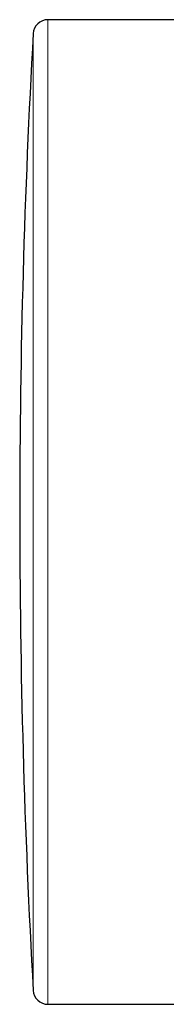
# Model space of a CAD drawing. Header units: millimetres. Extents: x 8 to 778, y 12 to 1829.
# Tile 163 of 256: x 282.05 to 289.49, y 1025.02 to 1075.02. Entities that reach past the tile are written whole.
import ezdxf

# ---------------------------------------------------------------- set-up
doc = ezdxf.new("R2010")
doc.units = ezdxf.units.MM

msp = doc.modelspace()

# ---------------------------------------------------------------- linework, layer by layer
at = {"color": 7, "linetype": 'Continuous', "lineweight": 30}
for p, q in [((381.299, 1075.022), (283.487, 1075.022)), ((282.738, 1074.313), (282.738, 1074.312)), ((283.488, 1025.022), (381.818, 1025.022))]:
    msp.add_line(p, q, dxfattribs=at)
for centre, radius, start, end in [((283.487, 1074.272), 0.75, 90.0034, 176.8864), ((713.904, 1050.025), 431.849, 176.77589, 183.22495), ((283.488, 1025.772), 0.75, 183.1732, 270.004)]:
    msp.add_arc(centre, radius, start, end, dxfattribs=at)
at = {"color": 8, "linetype": 'Continuous', "lineweight": 0}
for points, knots in [([(283.487, 1075.02), (283.487, 1075.02), (283.487, 1075.023), (283.487, 1075.007), (283.487, 1074.973), (283.487, 1074.922), (283.487, 1074.861), (283.487, 1074.794), (283.487, 1074.717), (283.487, 1074.627), (283.487, 1074.527), (283.487, 1074.414), (283.487, 1074.289), (283.487, 1074.152), (283.487, 1074.003), (283.487, 1073.821), (283.487, 1073.6), (283.487, 1073.333), (283.487, 1073.043), (283.487, 1072.734), (283.487, 1072.408), (283.487, 1072.064), (283.487, 1071.701), (283.487, 1071.289), (283.487, 1070.823), (283.487, 1070.302), (283.487, 1069.754), (283.487, 1069.186), (283.487, 1068.597), (283.487, 1068.021), (283.487, 1067.459), (283.487, 1066.915), (283.487, 1066.355), (283.487, 1065.737), (283.487, 1065.057), (283.487, 1064.316), (283.487, 1063.558), (283.487, 1062.789), (283.487, 1062.009), (283.487, 1061.262), (283.487, 1060.545), (283.487, 1059.861), (283.487, 1059.168), (283.487, 1058.413), (283.487, 1057.596), (283.487, 1056.719), (283.487, 1055.835), (283.487, 1054.953), (283.487, 1054.07), (283.487, 1053.221), (283.487, 1052.401), (283.487, 1051.611), (283.487, 1050.818), (283.487, 1050.288), (283.487, 1050.023), (283.487, 1050.022)], [0, 0, 0, 0, 0.005639, 0.02346, 0.041337, 0.059215, 0.072787, 0.08636, 0.099957, 0.113554, 0.127217, 0.140885, 0.154777, 0.16867, 0.182589, 0.196508, 0.216072, 0.235636, 0.255274, 0.274913, 0.293954, 0.312995, 0.332105, 0.351214, 0.37457, 0.397958, 0.421106, 0.444284, 0.466964, 0.489673, 0.508714, 0.527755, 0.546865, 0.565974, 0.58933, 0.612718, 0.635866, 0.659044, 0.681724, 0.704433, 0.723474, 0.742515, 0.761625, 0.780734, 0.80409, 0.827478, 0.850626, 0.873804, 0.896484, 0.919193, 0.939341, 0.95951, 0.979709, 0.999928, 1, 1, 1, 1]), ([(282.738, 1074.312), (282.738, 1074.312), (282.738, 1074.31), (282.738, 1074.286), (282.738, 1074.242), (282.738, 1074.178), (282.738, 1074.102), (282.738, 1074.018), (282.738, 1073.931), (282.738, 1073.833), (282.738, 1073.716), (282.738, 1073.577), (282.738, 1073.414), (282.738, 1073.233), (282.738, 1073.037), (282.738, 1072.824), (282.738, 1072.595), (282.738, 1072.349), (282.738, 1072.107), (282.738, 1071.871), (282.738, 1071.647), (282.738, 1071.413), (282.738, 1071.141), (282.738, 1070.828), (282.738, 1070.468), (282.738, 1070.092), (282.738, 1069.698), (282.738, 1069.289), (282.738, 1068.897), (282.738, 1068.529), (282.738, 1068.187), (282.738, 1067.837), (282.738, 1067.482), (282.738, 1067.124), (282.738, 1066.763), (282.738, 1066.395), (282.738, 1065.976), (282.738, 1065.502), (282.738, 1064.972), (282.738, 1064.428), (282.738, 1063.872), (282.738, 1063.303), (282.738, 1062.771), (282.738, 1062.277), (282.738, 1061.824), (282.738, 1061.365), (282.738, 1060.907), (282.738, 1060.449), (282.738, 1059.992), (282.738, 1059.531), (282.738, 1059.011), (282.738, 1058.431), (282.738, 1057.79), (282.738, 1057.14), (282.738, 1056.484), (282.738, 1055.821), (282.738, 1055.206), (282.738, 1054.642), (282.738, 1054.129), (282.738, 1053.614), (282.738, 1053.016), (282.738, 1052.334), (282.738, 1051.566), (282.738, 1050.796), (282.738, 1050.026), (282.738, 1049.255), (282.738, 1048.486), (282.738, 1047.716), (282.738, 1047.038), (282.738, 1046.451), (282.738, 1045.954), (282.738, 1045.459), (282.738, 1044.908), (282.738, 1044.301), (282.738, 1043.642), (282.738, 1042.987), (282.738, 1042.335), (282.738, 1041.688), (282.738, 1041.099), (282.738, 1040.566), (282.738, 1040.088), (282.738, 1039.614), (282.738, 1039.151), (282.738, 1038.698), (282.738, 1038.256), (282.739, 1037.818), (282.739, 1037.334), (282.739, 1036.808), (282.739, 1036.242), (282.739, 1035.686), (282.739, 1035.14), (282.739, 1034.604), (282.739, 1034.122), (282.739, 1033.692), (282.739, 1033.31), (282.739, 1032.935), (282.739, 1032.572), (282.739, 1032.222), (282.739, 1031.884), (282.739, 1031.553), (282.739, 1031.192), (282.739, 1030.804), (282.739, 1030.396), (282.739, 1030.001), (282.739, 1029.622), (282.739, 1029.258), (282.739, 1028.938), (282.739, 1028.659), (282.739, 1028.415), (282.739, 1028.182), (282.739, 1027.942), (282.739, 1027.699), (282.739, 1027.456), (282.739, 1027.227), (282.739, 1027.014), (282.739, 1026.817), (282.739, 1026.635), (282.739, 1026.469), (282.739, 1026.33), (282.739, 1026.215), (282.739, 1026.12), (282.739, 1026.035), (282.739, 1025.952), (282.739, 1025.875), (282.739, 1025.809), (282.739, 1025.763), (282.739, 1025.734), (282.739, 1025.732), (282.739, 1025.73)], [0, 0, 0, 0, 0.007169, 0.016085, 0.025065, 0.034047, 0.043027, 0.049854, 0.056682, 0.063522, 0.070362, 0.078679, 0.087002, 0.095368, 0.103735, 0.112124, 0.120514, 0.128948, 0.137387, 0.143975, 0.150563, 0.157162, 0.163761, 0.172678, 0.181595, 0.190512, 0.199492, 0.208473, 0.217453, 0.224281, 0.231108, 0.237948, 0.244788, 0.251376, 0.257964, 0.264563, 0.271162, 0.280078, 0.288996, 0.297912, 0.306892, 0.315874, 0.324854, 0.331681, 0.338509, 0.345349, 0.352189, 0.358777, 0.365365, 0.371964, 0.378563, 0.387479, 0.396397, 0.405313, 0.414293, 0.423275, 0.432255, 0.439082, 0.44591, 0.45275, 0.45959, 0.469658, 0.479746, 0.489845, 0.499964, 0.510041, 0.520139, 0.530246, 0.540374, 0.546962, 0.55355, 0.560149, 0.566748, 0.575665, 0.584582, 0.593499, 0.602479, 0.61146, 0.62044, 0.627268, 0.634095, 0.640935, 0.647775, 0.654363, 0.660951, 0.66755, 0.674149, 0.683065, 0.691983, 0.700899, 0.709879, 0.718861, 0.727841, 0.734668, 0.741496, 0.748336, 0.755176, 0.761764, 0.768352, 0.774951, 0.78155, 0.790466, 0.799384, 0.8083, 0.81728, 0.826262, 0.835242, 0.842069, 0.848897, 0.855737, 0.862577, 0.870894, 0.879217, 0.887584, 0.89595, 0.90434, 0.912729, 0.921163, 0.929602, 0.93619, 0.942778, 0.949377, 0.955976, 0.964893, 0.97381, 0.982727, 0.991707, 1, 1, 1, 1]), ([(283.487, 1050.022), (283.487, 1049.716), (283.487, 1049.106), (283.487, 1048.19), (283.487, 1047.278), (283.487, 1046.369), (283.487, 1045.465), (283.487, 1044.584), (283.487, 1043.727), (283.487, 1042.895), (283.487, 1042.071), (283.487, 1041.257), (283.487, 1040.437), (283.487, 1039.612), (283.487, 1038.786), (283.487, 1037.975), (283.487, 1037.18), (283.487, 1036.403), (283.487, 1035.658), (283.487, 1034.946), (283.487, 1034.265), (283.487, 1033.604), (283.487, 1032.962), (283.487, 1032.328), (283.487, 1031.704), (283.487, 1031.093), (283.487, 1030.507), (283.487, 1029.947), (283.487, 1029.414), (283.487, 1028.919), (283.487, 1028.459), (283.487, 1028.035), (283.487, 1027.636), (283.488, 1027.265), (283.488, 1026.913), (283.488, 1026.585), (283.488, 1026.281), (283.488, 1026.009), (283.488, 1025.77), (283.488, 1025.563), (283.488, 1025.392), (283.488, 1025.255), (283.488, 1025.151), (283.488, 1025.077), (283.488, 1025.03), (283.488, 1025.025), (283.488, 1025.022)], [0, 0, 0, 0, 0.023335, 0.046671, 0.070006, 0.093341, 0.116677, 0.140012, 0.162014, 0.184016, 0.206018, 0.22802, 0.250022, 0.273357, 0.296693, 0.320028, 0.343363, 0.366699, 0.390034, 0.412036, 0.434038, 0.45604, 0.478042, 0.500044, 0.523379, 0.546715, 0.57005, 0.593385, 0.616721, 0.640056, 0.662058, 0.68406, 0.706062, 0.728064, 0.750066, 0.773401, 0.796737, 0.820072, 0.843407, 0.866743, 0.890078, 0.91208, 0.934082, 0.956084, 0.978086, 1, 1, 1, 1])]:
    msp.add_open_spline(points, degree=3, knots=knots, dxfattribs=at)

doc.saveas('drawing.dxf')
